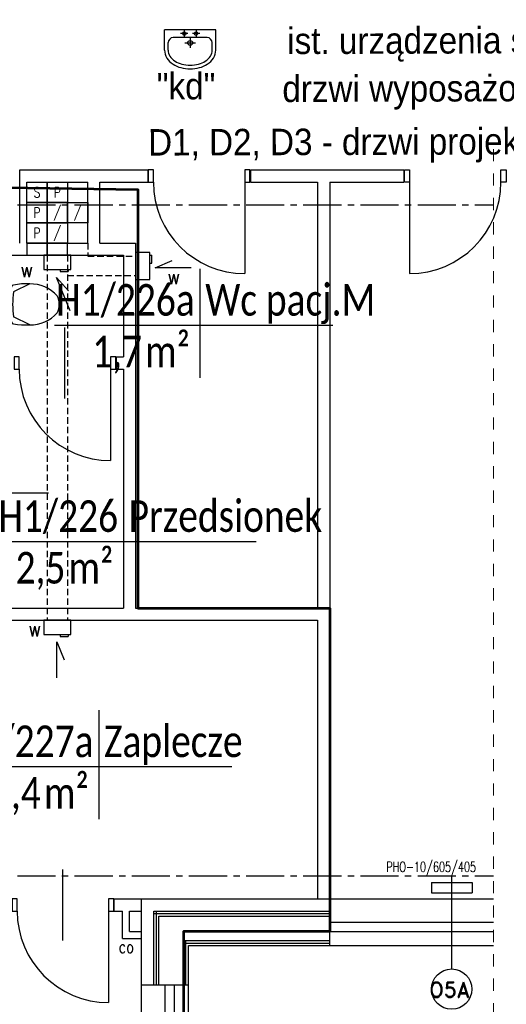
# Model space of a CAD drawing. Header units: millimetres. Extents: x 20447 to 23253, y -8211 to -4238.
# Tile 16 of 18: x 22272 to 22751, y -6252 to -5283. Entities that reach past the tile are written whole.
import ezdxf
from ezdxf.enums import TextEntityAlignment as Align

# ---------------------------------------------------------------- set-up
doc = ezdxf.new("R2010")
doc.units = ezdxf.units.MM
for name, pattern in [('CENTER2', [1.125, 0.75, -0.125, 0.125, -0.125]), ('HIDDEN2', [0.1875, 0.125, -0.0625]), ('Przerywana', [24, 12, -12])]:
    doc.linetypes.add(name, pattern=pattern)
doc.layers.add('__zakres', color=10, linetype='Continuous', lineweight=35)
doc.layers.add('ŚCIANY_STARE', color=250, linetype='Continuous', lineweight=25)
for name, color, linetype in [('_A_metki', 19, 'Continuous'), ('DOCIEPLENIE', 8, 'Continuous'), ('GRAWITACJE', 1, 'HIDDEN2'), ('ML-grzejniki', 3, 'Continuous'), ('ML-opis grzejniki', 1, 'Continuous'), ('NAZWY_POM_ARCHITEKTURA', 7, 'Continuous'), ('OKNA', 250, 'Continuous'), ('OKNA_OPIS', 7, 'Continuous'), ('opisy', 2, 'Continuous'), ('OPISY_ARCHITEKTURA', 7, 'Continuous'), ('OSIE', 1, 'CENTER2'), ('s-piony c.o', 1, 'Continuous'), ('SANITARNE', 3, 'Continuous'), ('SCIANY_WEWNETRZNE', 5, 'Continuous'), ('SCIANY_ZEWNĘTRZNE', 5, 'Continuous'), ('STOLDRZWI', 7, 'Continuous'), ('wentylatorki', 3, 'Continuous')]:
    doc.layers.add(name, color=color, linetype=linetype)
doc.styles.add('ARIAL', font='arial.ttf', dxfattribs={"width": 0.9})
doc.styles.add('MM', font='calibri.ttf', dxfattribs={"width": 0.6, "height": 15})
doc.styles.add('ROMAND', font='romand', dxfattribs={"height": 20})
doc.styles.add('ROMANS', font='ROMANS.shx', dxfattribs={"width": 0.6})
doc.linetypes.add('OGRODZENIE1', pattern='A,0.25,-0.1,[133,ltypeshp.shx,S=0.1,R=0,X=-0.1,Y=0],-0.1,1', length=1.45)
doc.linetypes.add('ZIGZAG', pattern='A,0.0001,-0.2,[131,ltypeshp.shx,S=0.2,R=0,X=-0.2,Y=0],-0.4,[131,ltypeshp.shx,S=0.2,R=180,X=0.2,Y=0],-0.2', length=0.8001)

# ---------------------------------------------------------------- blocks, each defined once
blk = doc.blocks.new('OKNO_SCIANA_1X1')
for p, q in [((0.5, 1.5), (0.5, -0.5)), ((0, 1), (1, 1)), ((0, 0.7), (1, 0.7)), ((0, 0.5), (1, 0.5)), ((0, 0), (1, 0))]:
    blk.add_line(p, q)
blk = doc.blocks.new('DRZWI_D11W_90')
for p, q in [((5, 12), (5, 102)), ((50, 40.83), (50, -28.83))]:
    blk.add_line(p, q)
for points in [[(0, 0), (5, 0), (5, 12), (0, 12)], [(95, 0), (100, 0), (100, 12), (95, 12)]]:
    blk.add_lwpolyline(points, close=True)
blk.add_arc((5, 12), 90, 0, 90)
blk = doc.blocks.new('SEDES1')
for p, q in [((-29, 0), (29, 0)), ((-29, -14), (-29, 0)), ((29, 0), (29, -14)), ((29, -14), (-29, -14)), ((-3, -14), (-3, -23.76)), ((3, -14), (3, -23.76)), ((-14, -23.76), (14, -23.76)), ((-20.13, -54.73), (-12.37, -38.76)), ((20.13, -54.73), (12.37, -38.76))]:
    blk.add_line(p, q)
for centre, radius, start, end in [((43.03, -51.14), 63.26, 154.3546, 183.2824), ((-43.03, -51.14), 63.26, 356.7173, 25.6451), ((0, -71.86), 39, 61.2082, 118.7866), ((0, -128.34), 90.43, 82.1389, 97.8624), ((14.99, -55.37), 35.13, 179.0047, 228.4112), ((-14.99, -55.37), 35.13, 311.5888, 0.9953), ((0, -66.33), 17.43, 241.4488, 298.5638)]:
    blk.add_arc(centre, radius, start, end)
blk.add_point((0, -14))
blk = doc.blocks.new('A$C4D6E149D')
at = {"layer": 'wentylatorki', "linetype": 'Continuous'}
for p, q in [((16, 2), (16, 0)), ((16, 0), (24, 0)), ((24, 2), (24, 0))]:
    blk.add_line(p, q, dxfattribs=at)
blk.add_lwpolyline([(0, 2), (26.5, 2), (26.5, 16), (0, 16)], close=True, dxfattribs=at)
blk = doc.blocks.new('*U1666')
at = {"layer": '_A_metki', "color": 1}
for points in [[(50, 21.37), (50, -20)], [(-5.26, 0), (100.46, 0)]]:
    blk.add_lwpolyline(points, dxfattribs=at)
at = {"layer": '_A_metki', "insert": (46.18, -4), "char_height": 12, "width": 19.7618, "attachment_point": 3, "line_spacing_factor": 0.8, "style": 'MM'}
blk.add_mtext('{\\W0.8;m²}', dxfattribs=at)
at = {"layer": '_A_metki', "style": 'MM', "width": 0.8}
for tag, p in [('NAZWA 1', (52, 15)), ('NAZWA 2', (52, 0))]:
    blk.add_attdef(tag, text='', height=12, dxfattribs=at).set_placement(p, align=Align.BOTTOM_LEFT)
for tag, p in [('nr pom.', (48, 0)), ('POW', (24.18, -21.08))]:
    blk.add_attdef(tag, text='', height=12, dxfattribs=at).set_placement(p, align=Align.BOTTOM_RIGHT)
at = {"layer": '_A_metki', "style": 'MM', "oblique": 15, "width": 0.8}
blk.add_attdef('posadzka', text='', height=12, dxfattribs=at).set_placement((52, -4), align=Align.TOP_LEFT)
at = {"layer": '_A_metki', "style": 'MM', "width": 0.8}
blk.add_attdef('POW.', text='', height=12, dxfattribs=at).set_placement((28, -4), align=Align.TOP_RIGHT)
blk = doc.blocks.new('SZACHT')
for p, q in [((0, 0), (0, 20)), ((0, 20), (20, 20)), ((20, 20), (20, 0)), ((20, 0), (0, 0))]:
    blk.add_line(p, q)
at = {"style": 'ROMANS', "width": 0.8}
blk.add_attdef('5', text='', height=10, dxfattribs=at).set_placement((10.01, 9.93), align=Align.MIDDLE)
blk = doc.blocks.new('umywalka_50')
for p, q in [((25.2, 0), (-25.2, 0)), ((-25.2, -19.99), (-25.2, 0)), ((25.2, -19.99), (25.2, 0)), ((16.6, -7.54), (-16.6, -7.54)), ((-2.18, -3.63), (-9.46, -3.63)), ((-5.76, -0.52), (-5.76, -6.51)), ((0, -7.66), (0, -17.6)), ((9.41, -3.63), (2.25, -3.63)), ((5.76, -0.52), (5.76, -6.51)), ((-21.6, -19.99), (-21.6, -12.54)), ((-5.31, -12.81), (5.36, -12.81)), ((21.6, -19.99), (21.6, -12.54))]:
    blk.add_line(p, q)
for centre, radius in [((-5.76, -3.63), 1.76), ((5.76, -3.63), 1.76), ((0.02, -12.81), 2.4)]:
    blk.add_circle(centre, radius)
for centre, radius, start, end in [((-16.6, -12.54), 5, 90, 180), ((16.6, -12.54), 5, 0, 90), ((-11.09, -19.99), 14.11, 180, 212.82584), ((-5.78, -16.57), 20.43, 212.82584, 237.29558), ((-11.09, -19.99), 10.51, 180, 212.82584), ((-5.78, -16.57), 16.83, 212.82584, 237.29558), ((5.78, -16.57), 16.83, 302.70442, 327.17416), ((5.78, -16.57), 20.43, 302.70442, 327.17416), ((11.09, -19.99), 10.51, 327.17416, 0), ((11.09, -19.99), 14.11, 327.17416, 0), ((-2.29, -11.13), 26.89, 237.29558, 255.10609), ((-2.29, -11.13), 23.29, 237.29558, 255.10609), ((0, -2.52), 35.8, 255.10609, 270), ((0, -2.52), 32.2, 255.10609, 270), ((0, -2.52), 32.2, 270, 284.89391), ((0, -2.52), 35.8, 270, 284.89391), ((2.29, -11.13), 23.29, 284.89391, 302.70442), ((2.29, -11.13), 26.89, 284.89391, 302.70442)]:
    blk.add_arc(centre, radius, start, end)

msp = doc.modelspace()

# ---------------------------------------------------------------- linework, layer by layer
for p, q in [((22493.99, -5442.98), (22493.99, -5532.98)), ((22655.99, -5442.98), (22655.99, -5532.98)), ((22697.49, -6216.98), (22697.49, -6124.98)), ((22577.49, -6147.98), (22738.76, -6147.98)), ((22577.49, -6170.98), (22738.76, -6170.98)), ((22577.49, -6180.18), (22738.76, -6180.18)), ((22577.49, -6193.98), (22738.76, -6193.98))]:
    msp.add_line(p, q)
for points in [[(22403.99, -5430.98), (22398.99, -5430.98), (22398.99, -5442.98), (22403.99, -5442.98)], [(22498.99, -5430.98), (22493.99, -5430.98), (22493.99, -5442.98), (22498.99, -5442.98)], [(22650.99, -5430.98), (22655.99, -5430.98), (22655.99, -5442.98), (22650.99, -5442.98)]]:
    msp.add_lwpolyline(points, close=True)
at = {"color": 250}
msp.add_lwpolyline([(22745.99, -5430.98), (22750.99, -5430.98), (22750.99, -5442.98), (22745.99, -5442.98)], close=True, dxfattribs=at)
msp.add_arc((22493.99, -5442.98), 90, 180.00044, 270.00044)
msp.add_arc((22655.99, -5442.98), 90, 270, 0, dxfattribs=at)
at = {"layer": '__zakres', "linetype": 'OGRODZENIE1', "lineweight": 53, "ltscale": 40}
msp.add_lwpolyline([(20698.56, -4353.95), (21918.66, -4344.36), (21912.49, -5442.98), (22388.86, -5450.14), (22388.86, -5861.98), (22577.49, -5861.98), (22577.49, -6180.18), (22433.49, -6180.18), (22433.49, -6436.34), (22810.16, -6436.34), (22810.16, -7932.09), (20698.56, -7932.09), (20698.56, -4353.95)], dxfattribs=at)
at = {"layer": 'DOCIEPLENIE', "ltscale": 0.2}
for p, q in [((22404.49, -6159.98), (22577.49, -6159.98)), ((22404.49, -6232.48), (22404.49, -6159.98)), ((22409.49, -6164.98), (22577.49, -6164.98)), ((22409.49, -6232.48), (22409.49, -6164.98)), ((22438.49, -6193.98), (22577.49, -6193.98)), ((22438.49, -6232.48), (22438.49, -6193.98))]:
    msp.add_line(p, q, dxfattribs=at)
at = {"layer": 'DOCIEPLENIE', "linetype": 'ZIGZAG', "ltscale": 5}
for p, q in [((22404.49, -6162.48), (22577.49, -6162.48)), ((22406.99, -6232.48), (22406.99, -6159.98)), ((22433.49, -6191.48), (22577.49, -6191.48)), ((22435.99, -6232.48), (22435.99, -6188.98))]:
    msp.add_line(p, q, dxfattribs=at)
at = {"layer": 'GRAWITACJE', "ltscale": 50}
for p, q in [((22339.49, -5502.98), (22339.49, -5516)), ((22299.49, -5514.98), (22299.49, -5873.98)), ((22319.49, -5514.98), (22319.49, -5873.98)), ((22339.49, -5516), (22386.49, -5516)), ((22319.49, -5534.98), (22386.49, -5534.98))]:
    msp.add_line(p, q, dxfattribs=at)
at = {"layer": 'GRAWITACJE', "color": 3, "linetype": 'Continuous'}
for p, q in [((22405.81, -5527.17), (22422.58, -5520.21)), ((22441.23, -5527.17), (22405.81, -5527.17)), ((22308.6, -5536.91), (22320.59, -5550.01)), ((22322.22, -5569.61), (22308.6, -5536.91)), ((22309.18, -5930.45), (22309.18, -5895.02)), ((22309.18, -5895.02), (22316.11, -5912.74))]:
    msp.add_line(p, q, dxfattribs=at)
at = {"layer": 'GRAWITACJE'}
for points in [[(22299.49, -5514.98), (22299.49, -5502.98), (22279.49, -5502.98), (22279.49, -5514.98)], [(22299.49, -5502.98), (22299.49, -5514.98), (22319.49, -5514.98), (22319.49, -5502.98)]]:
    msp.add_lwpolyline(points, close=True, dxfattribs=at)
at = {"layer": 'ML-grzejniki', "ltscale": 50}
for p, q in [((22677.49, -6131.92), (22677.49, -6141.92)), ((22677.49, -6131.92), (22717.49, -6131.92)), ((22717.49, -6131.92), (22717.49, -6141.92)), ((22677.49, -6141.92), (22717.49, -6141.92))]:
    msp.add_line(p, q, dxfattribs=at)
at = {"layer": 'NAZWY_POM_ARCHITEKTURA'}
msp.add_line((22208.88, -5748.74), (22300.74, -5748.74), dxfattribs=at)
at = {"layer": 'OKNA_OPIS', "linetype": 'Continuous'}
msp.add_circle((22697.49, -6236.78), 19.81, dxfattribs=at)
at = {"layer": 'OPISY_ARCHITEKTURA', "linetype": 'Przerywana', "lineweight": 9}
msp.add_line((22738.76, -5410.48), (22738.76, -6299.08), dxfattribs=at)
at = {"layer": 'OSIE', "ltscale": 50}
for p, q in [((20526.54, -5465.48), (22738.76, -5465.48)), ((20526.54, -6125.49), (22738.76, -6125.48))]:
    msp.add_line(p, q, dxfattribs=at)
at = {"layer": 'SCIANY_WEWNETRZNE'}
for p, q in [((22373.49, -6186.98), (22373.49, -6159.98)), ((22380.49, -6179.98), (22380.49, -6159.98)), ((22373.49, -6186.98), (22392.49, -6186.98)), ((22380.49, -6179.98), (22392.49, -6179.98))]:
    msp.add_line(p, q, dxfattribs=at)
at = {"layer": 'SCIANY_ZEWNĘTRZNE'}
for p, q in [((22392.49, -6147.98), (22577.49, -6147.98)), ((22392.49, -6182.98), (22392.49, -6147.98)), ((22577.49, -6193.98), (22577.49, -6147.98)), ((22392.49, -6232.48), (22392.49, -6182.98)), ((22433.49, -6188.98), (22577.49, -6188.98)), ((22433.49, -6232.48), (22433.49, -6188.98)), ((22392.49, -6232.48), (22438.49, -6232.48))]:
    msp.add_line(p, q, dxfattribs=at)
at = {"layer": 'ŚCIANY_STARE'}
for p, q in [((22272.49, -5430.98), (22398.49, -5430.98)), ((22272.49, -5430.98), (22312.49, -5430.98)), ((22272.49, -5502.98), (22272.49, -5430.98)), ((22398.49, -5430.98), (22398.49, -5442.98)), ((22499.49, -5430.98), (22565.49, -5430.98)), ((22499.49, -5430.98), (22499.49, -5442.98)), ((22565.49, -5430.98), (22650.49, -5430.98)), ((22650.49, -5430.98), (22650.49, -5442.98)), ((22279.49, -5442.98), (22339.49, -5442.98)), ((22279.49, -5502.98), (22279.49, -5442.98)), ((22306.49, -5442.98), (22312.49, -5442.98)), ((22339.49, -5502.98), (22339.49, -5442.98)), ((22351.49, -5442.98), (22398.49, -5442.98)), ((22351.49, -5502.98), (22351.49, -5442.98)), ((22499.49, -5442.98), (22565.49, -5442.98)), ((22565.49, -5442.98), (22565.49, -5861.98)), ((22577.49, -5442.98), (22577.49, -6147.98)), ((22577.49, -5442.98), (22650.49, -5442.98)), ((22279.49, -5502.98), (22339.49, -5502.98)), ((22351.49, -5502.98), (22386.49, -5502.98)), ((22386.49, -5502.98), (22386.49, -5669.98)), ((22224.49, -5514.98), (22374.49, -5514.98)), ((22374.49, -5514.98), (22374.49, -5614.98)), ((22367.49, -5614.98), (22367.49, -5626.98)), ((22367.49, -5614.98), (22367.49, -5626.98)), ((22367.49, -5614.98), (22374.49, -5614.98)), ((22367.49, -5626.98), (22374.49, -5626.98)), ((22374.49, -5626.98), (22374.49, -5861.98)), ((22386.49, -5669.98), (22386.49, -5861.98)), ((22212.49, -5861.98), (22374.49, -5861.98)), ((22386.49, -5861.98), (22565.49, -5861.98)), ((22249.49, -5873.98), (22565.49, -5873.98)), ((22565.49, -5873.98), (22565.49, -6147.98)), ((22365.49, -6147.98), (22392.49, -6147.98)), ((22365.49, -6159.98), (22365.49, -6147.98)), ((22365.49, -6159.98), (22373.49, -6159.98)), ((22380.49, -6159.98), (22392.49, -6159.98))]:
    msp.add_line(p, q, dxfattribs=at)

# ---------------------------------------------------------------- block references
at = {"layer": '_A_metki'}
ref = msp.add_blockref('*U1666', (22320.27, -5583.72), dxfattribs=dict(at, xscale=2.592, yscale=2.592, zscale=2.592))
ref.add_attrib('NAZWA 2', 'Wc pacj.M', dxfattribs={"height": 31.104, "style": 'MM', "width": 0.8}).set_placement((22455.05, -5583.72), align=Align.BOTTOM_LEFT)
ref.add_attrib('nr pom.', 'H1/226a', dxfattribs={"height": 31.104, "style": 'MM', "width": 0.8}).set_placement((22444.68, -5583.72), align=Align.BOTTOM_RIGHT)
ref.add_attrib('POW.', '1,7', dxfattribs={"height": 31.104, "style": 'MM', "width": 0.8}).set_placement((22392.84, -5594.09), align=Align.TOP_RIGHT)
ref = msp.add_blockref('*U1666', (22244.89, -5796.38), dxfattribs=dict(at, xscale=2.592, yscale=2.592, zscale=2.592))
ref.add_attrib('NAZWA 2', 'Przedsionek', dxfattribs={"height": 31.104, "style": 'MM', "width": 0.8}).set_placement((22379.67, -5796.38), align=Align.BOTTOM_LEFT)
ref.add_attrib('nr pom.', 'H1/226', dxfattribs={"height": 31.104, "style": 'MM', "width": 0.8}).set_placement((22369.3, -5796.38), align=Align.BOTTOM_RIGHT)
ref.add_attrib('POW.', '2,5', dxfattribs={"height": 31.104, "style": 'MM', "width": 0.8}).set_placement((22317.46, -5806.75), align=Align.TOP_RIGHT)
ref = msp.add_blockref('*U1666', (22220.68, -6017.91), dxfattribs=dict(at, xscale=2.592, yscale=2.592, zscale=2.592))
ref.add_attrib('NAZWA 2', 'Zaplecze', dxfattribs={"height": 31.104, "style": 'MM', "width": 0.8}).set_placement((22355.47, -6017.91), align=Align.BOTTOM_LEFT)
ref.add_attrib('nr pom.', 'H1/227a', dxfattribs={"height": 31.104, "style": 'MM', "width": 0.8}).set_placement((22345.1, -6017.91), align=Align.BOTTOM_RIGHT)
ref.add_attrib('POW.', '9,4', dxfattribs={"height": 31.104, "style": 'MM', "width": 0.8}).set_placement((22293.26, -6028.28), align=Align.TOP_RIGHT)
at = {"layer": 'GRAWITACJE', "linetype": 'Continuous'}
for p, values in [((22279.49, -5462.98), {'5': 'S'}), ((22279.49, -5462.98), {'5': 'S'}), ((22299.49, -5462.98), {'5': 'P'}), ((22279.49, -5482.98), {'5': 'P'}), ((22299.49, -5482.98), {'5': '/'}), ((22319.49, -5482.98), {'5': '/'}), ((22279.49, -5502.98), {'5': 'P'}), ((22299.49, -5502.98), {'5': '/'})]:
    msp.add_blockref('SZACHT', p, dxfattribs=at).add_auto_attribs(values)
at = {"layer": 'OKNA', "xscale": 149.9999999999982, "yscale": -46.00000000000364, "zscale": 149.9999999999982, "rotation": 89.99999999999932}
msp.add_blockref('OKNO_SCIANA_1X1', (22392.49, -6382.48), dxfattribs=at)
at = {"layer": 'SANITARNE'}
msp.add_blockref('umywalka_50', (22440.22, -5293.31), dxfattribs=at)
at = {"layer": 'SANITARNE', "rotation": 90}
msp.add_blockref('SEDES1', (22227.64, -5563.29), dxfattribs=at)
at = {"layer": 'STOLDRZWI'}
for p, rotation in [((22366.99, -5614.98), 180.0004420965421), ((22364.99, -6147.98), 180)]:
    msp.add_blockref('DRZWI_D11W_90', p, dxfattribs=dict(at, rotation=rotation))
at = {"layer": 'wentylatorki', "linetype": 'Continuous'}
for p in [(22296.24, -5530.98), (22296.24, -5530.98), (22296.19, -5889.98), (22296.19, -5889.98)]:
    msp.add_blockref('A$C4D6E149D', p, dxfattribs=at)
at = {"layer": 'wentylatorki', "linetype": 'Continuous', "rotation": 90}
msp.add_blockref('A$C4D6E149D', (22402.49, -5538.82), dxfattribs=at)
msp.add_blockref('A$C4D6E149D', (22402.49, -5538.82), dxfattribs=at)

# ---------------------------------------------------------------- texts
at = {"layer": 'ML-opis grzejniki', "style": 'ROMANS', "width": 0.7}
msp.add_text('PHO-10/605/405', height=10, dxfattribs=at).set_placement((22633.07, -6121.54))
at = {"layer": 'OKNA_OPIS', "linetype": 'Continuous', "style": 'ROMAND'}
msp.add_text('O5A', height=15, dxfattribs=at).set_placement((22675.55, -6244.85))
at = {"layer": 'opisy', "color": 250, "char_height": 26, "width": 798.8976, "attachment_point": 1, "rotation": 0.18361, "style": 'ARIAL'}
for s, insert in [('\\pxt4;ist. urządzenia sanitarne do pozostawienia', (22535.66, -5291.09)), ('\\pxt4;drzwi wyposażone w kontrolę dostępu', (22530.85, -5338.26)), ('\\pxt4;D1, D2, D3 - drzwi projektowane', (22398.82, -5390.94))]:
    msp.add_mtext(s, dxfattribs=dict(at, insert=insert))
at = {"layer": 'opisy', "color": 18, "true_color": 0x000000, "insert": (22407.31, -5335.6), "char_height": 26, "width": 459.9091, "attachment_point": 1, "style": 'ARIAL'}
msp.add_mtext('\\pxt4;"kd"', dxfattribs=at)
at = {"layer": 's-piony c.o', "ltscale": 50, "style": 'ROMANS', "width": 0.8}
msp.add_text('co', height=12, dxfattribs=at).set_placement((22369.77, -6201.16))
msp.add_text('co', height=12, dxfattribs=at).set_placement((22369.77, -6201.16))
msp.add_text('co', height=12, dxfattribs=at).set_placement((22369.77, -6201.16))
at = {"layer": 'wentylatorki', "style": 'ROMANS', "width": 0.9}
for p in [(22273.15, -5529.03), (22273.15, -5529.03), (22417.77, -5535.95), (22417.77, -5535.95), (22281.1, -5882.31), (22281.1, -5882.31)]:
    msp.add_text('w', height=15, dxfattribs=at).set_placement(p, align=Align.MIDDLE_LEFT)

doc.saveas('drawing.dxf')
